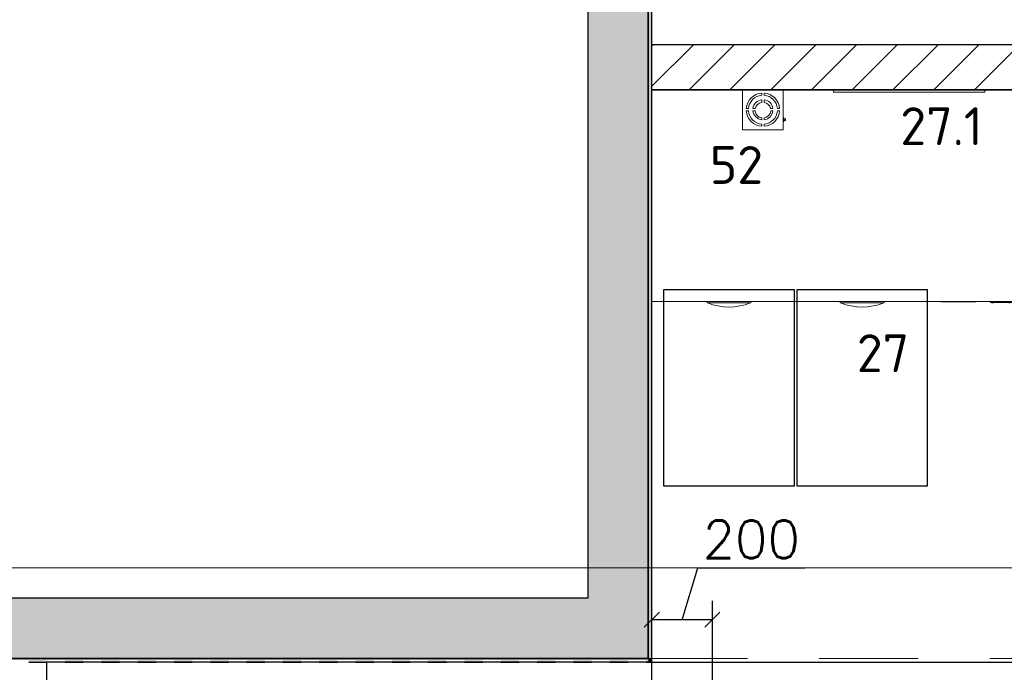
# Model space of a CAD drawing. Header units: millimetres. Extents: x -59761 to 112741, y -57975 to 46221.
# Tile 120 of 132: x 1523 to 4777, y -346 to 1812. Entities that reach past the tile are written whole.
import ezdxf

# ---------------------------------------------------------------- set-up
doc = ezdxf.new("R2010")
doc.units = ezdxf.units.MM
doc.linetypes.add('Штриховая', pattern=[564.444447, 282.222223, -282.222223])
doc.linetypes.add('Штрихпунктирная', pattern=[670.277762, 352.777767, -176.388884, 0, -141.111112])
for name, color, linetype in [('Door', 1, 'Continuous'), ('Equip2D', 250, 'Continuous'), ('EquipAnnot', 5, 'Continuous'), ('Конструктив - ГКЛ', 7, 'Continuous'), ('Конструктив - стены бассейнов жб нов', 7, 'Continuous'), ('Конструктив - Стены Внутр сущ.', 7, 'Continuous'), ('Элемент Модели - Зона', 7, 'Continuous'), ('Элемент Модели - Оси', 2, 'Continuous')]:
    doc.layers.add(name, color=color, linetype=linetype)
doc.styles.add('GOST прямой', font='isocpeur.ttf', dxfattribs={"height": 2.5})
doc.styles.add('Размеры', font='txt.shx', dxfattribs={"height": 2.5})
doc.dimstyles.new('Main', dxfattribs={"dimscale": 0, "dimtxt": 2.5, "dimasz": 1, "dimexe": 1.25, "dimexo": 0.625, "dimtad": 1, "dimdec": 1, "dimrnd": 0.5, "dimtxsty": 'Размеры', "dimblk": 'OBLIQUE', "dimcen": 2.5, "dimadec": 0, "dimazin": 0, "dimtfac": 1, "dimtdec": 1, "dimtmove": 1, "dimatfit": 2, "dimfxl": 1, "dimarcsym": 0})

# ---------------------------------------------------------------- blocks, each defined once
blk = doc.blocks.new('A$C1cccda70')
at = {"color": 0, "linetype": 'Continuous', "lineweight": 0}
for p, q in [((0, 0), (1390, 0)), ((0, -1), (0, 0)), ((1390, -1), (0, -1)), ((0, -700), (0, -1)), ((1390, 0), (1390, -1)), ((1390, -1), (1390, -700)), ((1390, -700), (0, -700)), ((182.5, -700), (182.5, -704)), ((324.5, -704), (185.5, -704)), ((327.5, -700), (327.5, -704)), ((622.5, -700), (622.5, -704)), ((764.5, -704), (625.5, -704)), ((767.5, -700), (767.5, -704)), ((956, -700), (956, -700.2)), ((958.8, -701), (956.8, -701)), ((958.8, -701), (1067.8, -701)), ((1069.8, -701), (1067.8, -701)), ((1070.6, -700), (1070.6, -700.2)), ((1119.3, -700), (1119.3, -703)), ((1119.3, -703), (1188.6, -703)), ((1123.9, -703), (1123.9, -704)), ((1128.4, -704), (1123.9, -704)), ((1128.4, -703), (1128.4, -704)), ((1179.4, -703), (1179.4, -704)), ((1184, -704), (1179.4, -704)), ((1184, -703), (1184, -704)), ((1188.6, -700), (1188.6, -703)), ((1215.6, -700), (1215.6, -702)), ((1215.6, -702), (1238.7, -702)), ((1218.7, -704.1), (1218.7, -702)), ((1235.7, -704.1), (1218.7, -704.1)), ((1218.7, -704.1), (1218.7, -713.5)), ((1235.7, -713.5), (1218.7, -713.5)), ((1235.7, -702), (1235.7, -704.1)), ((1235.7, -713.5), (1235.7, -704.1)), ((1238.7, -700), (1238.7, -702))]:
    blk.add_line(p, q, dxfattribs=at)
for centre, radius, start, end in [((255, -524.2), 193.9, 248.4566, 291.5434), ((695, -524.2), 193.9, 248.4566, 291.5434), ((956.8, -700.2), 0.8, 180, 270), ((1069.8, -700.2), 0.8, 270, 0)]:
    blk.add_arc(centre, radius, start, end, dxfattribs=at)
at = {"color": 0, "linetype": 'Continuous', "lineweight": 0, "extrusion": (2.21093e-16, 3.61116e-29, -1)}
for centre in [(185.5, -707), (625.5, -707)]:
    blk.add_ellipse(centre, major_axis=(0, 3.01), ratio=0.995261, start_param=-0.598004, end_param=0, dxfattribs=at)
at = {"color": 0, "linetype": 'Continuous', "lineweight": 0, "extrusion": (2.21093e-16, -1.26012e-31, -1)}
for centre in [(324.5, -707), (764.5, -707)]:
    blk.add_ellipse(centre, major_axis=(0, 3.01), ratio=0.995261, start_param=0, end_param=0.598004, dxfattribs=at)
at = {"color": 0, "linetype": 'Continuous', "lineweight": 0}
for points, knots in [([(182.5, -704), (182.5, -704), (182.6, -704), (182.9, -704.2), (183.1, -704.2), (183.5, -704.4), (183.6, -704.5), (183.8, -704.5)], [0, 0, 0, 0, 0.1126592, 0.1126592, 0.2253184, 0.2253184, 0.2868235, 0.2868235, 0.2868235, 0.2868235]), ([(326.2, -704.5), (326.4, -704.5), (326.5, -704.4), (326.9, -704.2), (327.1, -704.2), (327.4, -704), (327.5, -704), (327.5, -704)], [-0.2868235, -0.2868235, -0.2868235, -0.2868235, -0.2253184, -0.2253184, -0.1126592, -0.1126592, 0, 0, 0, 0]), ([(622.5, -704), (622.5, -704), (622.6, -704), (622.9, -704.2), (623.1, -704.2), (623.5, -704.4), (623.6, -704.5), (623.8, -704.5)], [0, 0, 0, 0, 0.1126592, 0.1126592, 0.2253184, 0.2253184, 0.2868235, 0.2868235, 0.2868235, 0.2868235]), ([(766.2, -704.5), (766.4, -704.5), (766.5, -704.4), (766.9, -704.2), (767.1, -704.2), (767.4, -704), (767.5, -704), (767.5, -704)], [-0.2868235, -0.2868235, -0.2868235, -0.2868235, -0.2253184, -0.2253184, -0.1126592, -0.1126592, 0, 0, 0, 0])]:
    blk.add_open_spline(points, degree=3, knots=knots, dxfattribs=at)
blk = doc.blocks.new('ec_131924')
at = {"layer": 'Door'}
for points in [[(40, -660), (470, -660), (470, -1310), (40, -1310)], [(480, -660), (910, -660), (910, -1310), (480, -1310)]]:
    blk.add_lwpolyline(points, close=True, dxfattribs=at)
at = {"layer": 'Equip2D'}
blk.add_blockref('A$C1cccda70', (0, 0), dxfattribs=at)
at = {"layer": 'EquipAnnot', "style": 'GOST прямой', "flags": 1}
for tag, p in [('НАИМЕНОВАНИЕ', (0, 0)), ('ОПИСАНИЕ', (0, -4.8)), ('РАЗМЕРЫ', (0, -9.5)), ('МОЩНОСТЬ', (0, -14.2)), ('НАПРЯЖЕНИЕ', (0, -19))]:
    blk.add_attdef(tag, p, '', height=2.5, dxfattribs=at)
at = {"layer": 'EquipAnnot', "style": 'GOST прямой'}
blk.add_attdef('НОМЕР', (699.3, -796.3), '', height=2.5, dxfattribs=at)
blk = doc.blocks.new('A$Ca06a04b3')
at = {"color": 0, "linetype": 'Continuous', "lineweight": 0}
for p, q in [((250, 0), (-250, 0)), ((-250, -8), (-250, 0)), ((250, -8), (250, 0)), ((-250, -8), (250, -8))]:
    blk.add_line(p, q, dxfattribs=at)
blk = doc.blocks.new('Монитор Сушефа')
at = {"layer": 'Equip2D'}
blk.add_blockref('A$Ca06a04b3', (0, 0), dxfattribs=at)
at = {"layer": 'EquipAnnot', "style": 'GOST прямой', "flags": 1}
blk.add_attdef('НАИМЕНОВАНИЕ', (0, 0), '', height=125, dxfattribs=at)
at = {"layer": 'EquipAnnot', "style": 'GOST прямой'}
blk.add_attdef('НОМЕР', (-29, -41.6), '', height=2.5, dxfattribs=at)
blk = doc.blocks.new('_Oblique')
at = {"color": 0, "linetype": 'ByBlock', "lineweight": -2}
blk.add_line((-0.5, -0.5), (0.5, 0.5), dxfattribs=at)
blk = doc.blocks.new('*D303')
at = {"layer": 'Defpoints', "color": 0, "transparency": 16777216}
for p in [(3612, -171.6), (3612, -312), (3811.9, -406.5, 150)]:
    blk.add_point(p, dxfattribs=at)
at = {"layer": 'EquipAnnot', "color": 0, "lineweight": -2, "transparency": 16777216}
for p, q in [((3712, -171.6), (3763.5, 0.2)), ((3763.5, 0.2), (4117.7, 0.2)), ((3612, -280.7), (3612, -109.1)), ((3811.9, -375.2), (3811.9, -109.1)), ((3811.9, -171.6), (3612, -171.6))]:
    blk.add_line(p, q, dxfattribs=at)
at = {"layer": 'EquipAnnot', "color": 0, "lineweight": -2, "transparency": 16777216, "xscale": 50, "yscale": 50, "zscale": 50, "rotation": 180}
blk.add_blockref('_Oblique', (3612, -171.6), dxfattribs=at)
at = {"layer": 'EquipAnnot', "color": 0, "lineweight": -2, "transparency": 16777216, "xscale": 50, "yscale": 50, "zscale": 50}
blk.add_blockref('_Oblique', (3811.9, -171.6), dxfattribs=at)
at = {"layer": 'EquipAnnot', "color": 0, "transparency": 16777216, "insert": (3940.6, 94), "char_height": 125, "attachment_point": 5, "style": 'Размеры'}
blk.add_mtext('200', dxfattribs=at)
blk = doc.blocks.new('A$C9f3f5d5d')
at = {"color": 0, "linetype": 'Continuous', "lineweight": 0}
for p, q in [((32678.5, 13993.5), (32678.5, 14125.5)), ((32678.5, 14125.5), (32812.5, 14125.5)), ((32812.5, 14125.5), (32812.5, 13993.5)), ((32741.5, 14114.4), (32741.5, 14107.3)), ((32741.5, 14092.5), (32741.5, 14083.7)), ((32749.5, 14107.3), (32749.5, 14114.4)), ((32749.5, 14083.7), (32749.5, 14092.5)), ((32690.7, 14063.5), (32697.7, 14063.5)), ((32712.5, 14063.5), (32720.2, 14063.5)), ((32770.9, 14063.5), (32778.6, 14063.5)), ((32793.4, 14063.5), (32800.4, 14063.5)), ((32697.7, 14055.5), (32690.7, 14055.5)), ((32719.7, 14055.5), (32712.5, 14055.5)), ((32741.5, 14032.5), (32741.5, 14026.5)), ((32749.5, 14026.5), (32749.5, 14032.5)), ((32778.6, 14055.5), (32771.4, 14055.5)), ((32800.4, 14055.5), (32793.4, 14055.5)), ((32814.2, 14032.2), (32812.5, 14032.2)), ((32813.5, 14029.5), (32814.2, 14029.5)), ((32813.5, 14023.5), (32813.5, 14029.5)), ((32814.2, 14023.5), (32813.5, 14023.5)), ((32814.2, 14020.5), (32814.2, 14032.2)), ((32814.2, 14029.5), (32820, 14029.5)), ((32820, 14023.5), (32814.2, 14023.5)), ((32815.6, 14023.5), (32815.6, 14029.5)), ((32820, 14023.5), (32820, 14029.5)), ((32812.5, 13993.5), (32678.5, 13993.5)), ((32741.5, 14011.7), (32741.5, 14004.7)), ((32749.5, 14004.7), (32749.5, 14011.7)), ((32814.2, 14020.5), (32812.5, 14020.5))]:
    blk.add_line(p, q, dxfattribs=at)
for centre, radius, start, end in [((32745.5, 14059.5), 55, 94.1706, 175.8294), ((32745.5, 14059.5), 48, 94.7802, 175.2198), ((32745.5, 14059.5), 33.3, 96.9072, 173.0928), ((32745.5, 14059.5), 55, 4.1706, 85.8294), ((32745.5, 14059.5), 48, 4.7802, 85.2198), ((32745.5, 14059.5), 33.3, 6.9072, 83.0928), ((32745.5, 14058.1), 25.9, 98.8688, 167.9436), ((32745.5, 14058.1), 25.9, 12.0564, 81.1312), ((32745.5, 14059.5), 55, 184.1706, 265.8294), ((32745.5, 14059.5), 48, 184.7802, 265.2198), ((32745.5, 14059.5), 33.3, 186.9072, 263.0928), ((32745.5, 14058.1), 25.9, 185.7086, 261.1312), ((32745.5, 14058.1), 25.9, 278.8688, 354.2914), ((32745.5, 14059.5), 33.3, 276.9072, 353.0928), ((32745.5, 14059.5), 48, 274.7802, 355.2198), ((32745.5, 14059.5), 55, 274.1706, 355.8294)]:
    blk.add_arc(centre, radius, start, end, dxfattribs=at)
blk = doc.blocks.new('ОВУ-03')
at = {"layer": 'Equip2D'}
blk.add_blockref('A$C9f3f5d5d', (-32678.5, -14125.5), dxfattribs=at)
at = {"layer": 'EquipAnnot', "style": 'GOST прямой', "flags": 1}
for tag, p in [('НАИМЕНОВАНИЕ', (187.7, -64.4)), ('ОПИСАНИЕ', (184.5, -115.6)), ('РАЗМЕРЫ', (204.2, -153.9)), ('МОЩНОСТЬ', (175.4, -200.3)), ('НАПРЯЖЕНИЕ', (166.2, -540.7)), ('ВЕС', (166.2, -778.2))]:
    blk.add_attdef(tag, p, '', height=125, dxfattribs=at)
at = {"layer": 'EquipAnnot', "style": 'GOST прямой'}
blk.add_attdef('НОМЕР', (-108.9, -311.2), '', height=125, dxfattribs=at)

msp = doc.modelspace()

# ---------------------------------------------------------------- hatches: boundary and pattern name
h = msp.add_hatch()
h.set_pattern_fill('ANSI31', color=256, scale=30)
h.paths.add_polyline_path([(3612, 1730), (8250, 1730), (8250, 1580), (3612, 1580)])
at = {"layer": 'Конструктив - ГКЛ', "linetype": 'Continuous', "lineweight": 5}
for points in [[(3600, 9320), (3600, -300), (3612, -300), (3612, 9320)], [(3600, 9100), (3600, -300), (3612, -300), (3612, 9100)], [(-8890, -312), (-8825, -312), (-8825, -305), (-8765, -305), (-8765, -312), (-8705, -312), (-8705, -305), (-8645, -305), (-8645, -312), (-8585, -312), (-8585, -305), (-8525, -305), (-8525, -312), (-8465, -312), (-8465, -305), (-8405, -305), (-8405, -312), (-8345, -312), (-8345, -305), (-8285, -305), (-8285, -312), (-8225, -312), (-8225, -305), (-8165, -305), (-8165, -312), (-8105, -312), (-8105, -305), (-8045, -305), (-8045, -312), (-7985, -312), (-7985, -305), (-7925, -305), (-7925, -312), (-7865, -312), (-7865, -305), (-7805, -305), (-7805, -312), (-7745, -312), (-7745, -305), (-7685, -305), (-7685, -312), (-7625, -312), (-7625, -305), (-7565, -305), (-7565, -312), (-7505, -312), (-7505, -305), (-7445, -305), (-7445, -312), (-7385, -312), (-7385, -305), (-7325, -305), (-7325, -312), (-7265, -312), (-7265, -305), (-7205, -305), (-7205, -312), (-7145, -312), (-7145, -305), (-7085, -305), (-7085, -312), (-7025, -312), (-7025, -305), (-6965, -305), (-6965, -312), (-6905, -312), (-6905, -305), (-6845, -305), (-6845, -312), (-6785, -312), (-6785, -305), (-6725, -305), (-6725, -312), (-6665, -312), (-6665, -305), (-6605, -305), (-6605, -312), (-6545, -312), (-6545, -305), (-6485, -305), (-6485, -312), (-6425, -312), (-6425, -305), (-6365, -305), (-6365, -312), (-1386.95, -312), (-1386.95, -305), (-1326.95, -305), (-1326.95, -312), (-1266.95, -312), (-1266.95, -305), (-1206.95, -305), (-1206.95, -312), (-1146.95, -312), (-1146.95, -305), (-1086.95, -305), (-1086.95, -312), (-1026.95, -312), (-1026.95, -305), (-966.95, -305), (-966.95, -312), (-906.95, -312), (-906.95, -305), (-846.95, -305), (-846.95, -312), (-786.95, -312), (-786.95, -305), (-726.95, -305), (-726.95, -312), (-666.95, -312), (-666.95, -305), (-606.95, -305), (-606.95, -312), (-546.95, -312), (-546.95, -305), (-486.95, -305), (-486.95, -312), (-426.95, -312), (-426.95, -305), (-366.95, -305), (-366.95, -312), (-306.95, -312), (-306.95, -305), (-246.95, -305), (-246.95, -312), (-186.95, -312), (-186.95, -305), (-126.95, -305), (-126.95, -312), (1133.05, -312), (1133.05, -305), (1193.05, -305), (1193.05, -312), (1253.05, -312), (1253.05, -305), (1313.05, -305), (1313.05, -312), (1373.05, -312), (1373.05, -305), (1433.05, -305), (1433.05, -312), (1493.05, -312), (1493.05, -305), (1553.05, -305), (1553.05, -312), (1613.05, -312), (1613.05, -305), (1673.05, -305), (1673.05, -312), (1733.05, -312), (1733.05, -305), (1793.05, -305), (1793.05, -312), (1853.05, -312), (1853.05, -305), (1913.05, -305), (1913.05, -312), (1973.05, -312), (1973.05, -305), (2033.05, -305), (2033.05, -312), (2093.05, -312), (2093.05, -305), (2153.05, -305), (2153.05, -312), (2213.05, -312), (2213.05, -305), (2273.05, -305), (2273.05, -312), (2333.05, -312), (2333.05, -305), (2393.05, -305), (2393.05, -312), (2453.05, -312), (2453.05, -305), (2513.05, -305), (2513.05, -312), (2573.05, -312), (2573.05, -305), (2633.05, -305), (2633.05, -312), (2693.05, -312), (2693.05, -305), (2753.05, -305), (2753.05, -312), (2813.05, -312), (2813.05, -305), (2873.05, -305), (2873.05, -312), (2933.05, -312), (2933.05, -305), (2993.05, -305), (2993.05, -312), (3053.05, -312), (3053.05, -305), (3113.05, -305), (3113.05, -312), (3173.05, -312), (3173.05, -305), (3233.05, -305), (3233.05, -312), (3293.05, -312), (3293.05, -305), (3353.05, -305), (3353.05, -312), (3413.05, -312), (3413.05, -305), (3473.05, -305), (3473.05, -312), (3533.05, -312), (3533.05, -305), (3593.05, -305), (3593.05, -312), (3600, -312), (3600, -300), (-8890, -300)]]:
    msp.add_hatch(color=9, dxfattribs=at).paths.add_polyline_path(points)
at = {"layer": 'Конструктив - стены бассейнов жб нов', "linetype": 'Continuous', "lineweight": 5}
for points in [[(3600, 9100), (3600, -300), (3612, -300), (3612, 9100)], [(3600, 9100), (3600, -300), (3612, -300), (3612, 9100)], [(-8890, -312), (-8825, -312), (-8825, -305), (-8765, -305), (-8765, -312), (-8705, -312), (-8705, -305), (-8645, -305), (-8645, -312), (-8585, -312), (-8585, -305), (-8525, -305), (-8525, -312), (-8465, -312), (-8465, -305), (-8405, -305), (-8405, -312), (-8345, -312), (-8345, -305), (-8285, -305), (-8285, -312), (-8225, -312), (-8225, -305), (-8165, -305), (-8165, -312), (-8105, -312), (-8105, -305), (-8045, -305), (-8045, -312), (-7985, -312), (-7985, -305), (-7925, -305), (-7925, -312), (-7865, -312), (-7865, -305), (-7805, -305), (-7805, -312), (-7745, -312), (-7745, -305), (-7685, -305), (-7685, -312), (-7625, -312), (-7625, -305), (-7565, -305), (-7565, -312), (-7505, -312), (-7505, -305), (-7445, -305), (-7445, -312), (-7385, -312), (-7385, -305), (-7325, -305), (-7325, -312), (-7265, -312), (-7265, -305), (-7205, -305), (-7205, -312), (-7145, -312), (-7145, -305), (-7085, -305), (-7085, -312), (-7025, -312), (-7025, -305), (-6965, -305), (-6965, -312), (-6905, -312), (-6905, -305), (-6845, -305), (-6845, -312), (-6785, -312), (-6785, -305), (-6725, -305), (-6725, -312), (-6665, -312), (-6665, -305), (-6605, -305), (-6605, -312), (-6545, -312), (-6545, -305), (-6485, -305), (-6485, -312), (-6425, -312), (-6425, -305), (-6365, -305), (-6365, -312), (-1386.95, -312), (-1386.95, -305), (-1326.95, -305), (-1326.95, -312), (-1266.95, -312), (-1266.95, -305), (-1206.95, -305), (-1206.95, -312), (-1146.95, -312), (-1146.95, -305), (-1086.95, -305), (-1086.95, -312), (-1026.95, -312), (-1026.95, -305), (-966.95, -305), (-966.95, -312), (-906.95, -312), (-906.95, -305), (-846.95, -305), (-846.95, -312), (-786.95, -312), (-786.95, -305), (-726.95, -305), (-726.95, -312), (-666.95, -312), (-666.95, -305), (-606.95, -305), (-606.95, -312), (-546.95, -312), (-546.95, -305), (-486.95, -305), (-486.95, -312), (-426.95, -312), (-426.95, -305), (-366.95, -305), (-366.95, -312), (-306.95, -312), (-306.95, -305), (-246.95, -305), (-246.95, -312), (-186.95, -312), (-186.95, -305), (-126.95, -305), (-126.95, -312), (1133.05, -312), (1133.05, -305), (1193.05, -305), (1193.05, -312), (1253.05, -312), (1253.05, -305), (1313.05, -305), (1313.05, -312), (1373.05, -312), (1373.05, -305), (1433.05, -305), (1433.05, -312), (1493.05, -312), (1493.05, -305), (1553.05, -305), (1553.05, -312), (1613.05, -312), (1613.05, -305), (1673.05, -305), (1673.05, -312), (1733.05, -312), (1733.05, -305), (1793.05, -305), (1793.05, -312), (1853.05, -312), (1853.05, -305), (1913.05, -305), (1913.05, -312), (1973.05, -312), (1973.05, -305), (2033.05, -305), (2033.05, -312), (2093.05, -312), (2093.05, -305), (2153.05, -305), (2153.05, -312), (2213.05, -312), (2213.05, -305), (2273.05, -305), (2273.05, -312), (2333.05, -312), (2333.05, -305), (2393.05, -305), (2393.05, -312), (2453.05, -312), (2453.05, -305), (2513.05, -305), (2513.05, -312), (2573.05, -312), (2573.05, -305), (2633.05, -305), (2633.05, -312), (2693.05, -312), (2693.05, -305), (2753.05, -305), (2753.05, -312), (2813.05, -312), (2813.05, -305), (2873.05, -305), (2873.05, -312), (2933.05, -312), (2933.05, -305), (2993.05, -305), (2993.05, -312), (3053.05, -312), (3053.05, -305), (3113.05, -305), (3113.05, -312), (3173.05, -312), (3173.05, -305), (3233.05, -305), (3233.05, -312), (3293.05, -312), (3293.05, -305), (3353.05, -305), (3353.05, -312), (3413.05, -312), (3413.05, -305), (3473.05, -305), (3473.05, -312), (3533.05, -312), (3533.05, -305), (3593.05, -305), (3593.05, -312), (3600, -312), (3600, -300), (-8890, -300)], [(3600, -300), (3612, -312), (3612, -300)], [(3600, -312), (3612, -312), (3600, -300)], [(3600, -300), (3612, -312), (3612, -300)], [(3600, -312), (3612, -312), (3600, -300)]]:
    msp.add_hatch(color=9, dxfattribs=at).paths.add_polyline_path(points)
at = {"layer": 'Конструктив - Стены Внутр сущ.', "linetype": 'Continuous', "lineweight": 15}
for points in [[(3400, -100), (3600, -100), (3600, 6015.23), (3400, 6015.23)], [(3400, -100), (3600, -100), (3600, 6015.23), (3400, 6015.23)], [(300, -100), (300, -300), (3400, -300), (3400, -100)], [(3600, -100), (3400, -100), (3600, -300)], [(3400, -100), (3400, -300), (3600, -300)], [(3600, -100), (3400, -100), (3600, -300)], [(3400, -100), (3400, -300), (3600, -300)]]:
    msp.add_hatch(color=7, dxfattribs=at).paths.add_polyline_path(points)

# ---------------------------------------------------------------- linework, layer by layer
for points in [[(3612, 1730), (8250, 1730), (8250, 1580), (3612, 1580)], [(3612, -312), (1612, -312), (1612, -1012), (3612, -1012)], [(3612, -312), (13000, -312), (13000, -1312), (3612, -1312)]]:
    msp.add_lwpolyline(points, close=True)
at = {"layer": 'Конструктив - ГКЛ', "color": 7, "linetype": 'Continuous', "lineweight": 30, "flags": 128}
for points in [[(3600, 14975), (3600, -300)], [(3600, 9320), (3600, -300)], [(3612, -300), (3612, 9100)], [(3612, -300), (3612, 9100)], [(3600, -300), (300, -300)], [(3600, -300), (300, -300)], [(1553.05, -312), (1613.05, -312)], [(1673.05, -312), (1733.05, -312)], [(1673.05, -312), (1733.05, -312)], [(1793.05, -312), (1853.05, -312)], [(1793.05, -312), (1853.05, -312)], [(1913.05, -312), (1973.05, -312)], [(1913.05, -312), (1973.05, -312)], [(2033.05, -312), (2093.05, -312)], [(2033.05, -312), (2093.05, -312)], [(2153.05, -312), (2213.05, -312)], [(2153.05, -312), (2213.05, -312)], [(2273.05, -312), (2333.05, -312)], [(2273.05, -312), (2333.05, -312)], [(2393.05, -312), (2453.05, -312)], [(2393.05, -312), (2453.05, -312)], [(2513.05, -312), (2573.05, -312)], [(2513.05, -312), (2573.05, -312)], [(2633.05, -312), (2693.05, -312)], [(2633.05, -312), (2693.05, -312)], [(2753.05, -312), (2813.05, -312)], [(2753.05, -312), (2813.05, -312)], [(2873.05, -312), (2933.05, -312)], [(2873.05, -312), (2933.05, -312)], [(2993.05, -312), (3053.05, -312)], [(2993.05, -312), (3053.05, -312)], [(3113.05, -312), (3173.05, -312)], [(3113.05, -312), (3173.05, -312)], [(3233.05, -312), (3293.05, -312)], [(3233.05, -312), (3293.05, -312)], [(3353.05, -312), (3413.05, -312)], [(3353.05, -312), (3413.05, -312)], [(3473.05, -312), (3533.05, -312)], [(3473.05, -312), (3533.05, -312)], [(3593.05, -312), (3600, -312)], [(3593.05, -312), (3600, -312)]]:
    msp.add_lwpolyline(points, dxfattribs=at)
at = {"layer": 'Конструктив - стены бассейнов жб нов', "color": 7, "linetype": 'Continuous', "lineweight": 30, "flags": 128}
for points in [[(3600, 12190), (3600, -300)], [(3600, 9300), (3600, -300)], [(3612, -300), (3612, 9100)], [(3612, -300), (3612, 9100)], [(3600, -300), (300, -300)], [(3600, -300), (300, -300)], [(1553.05, -312), (1613.05, -312)], [(1673.05, -312), (1733.05, -312)], [(1673.05, -312), (1733.05, -312)], [(1793.05, -312), (1853.05, -312)], [(1793.05, -312), (1853.05, -312)], [(1913.05, -312), (1973.05, -312)], [(1913.05, -312), (1973.05, -312)], [(2033.05, -312), (2093.05, -312)], [(2033.05, -312), (2093.05, -312)], [(2153.05, -312), (2213.05, -312)], [(2153.05, -312), (2213.05, -312)], [(2273.05, -312), (2333.05, -312)], [(2273.05, -312), (2333.05, -312)], [(2393.05, -312), (2453.05, -312)], [(2393.05, -312), (2453.05, -312)], [(2513.05, -312), (2573.05, -312)], [(2513.05, -312), (2573.05, -312)], [(2633.05, -312), (2693.05, -312)], [(2633.05, -312), (2693.05, -312)], [(2753.05, -312), (2813.05, -312)], [(2753.05, -312), (2813.05, -312)], [(2873.05, -312), (2933.05, -312)], [(2873.05, -312), (2933.05, -312)], [(2993.05, -312), (3053.05, -312)], [(2993.05, -312), (3053.05, -312)], [(3113.05, -312), (3173.05, -312)], [(3113.05, -312), (3173.05, -312)], [(3233.05, -312), (3293.05, -312)], [(3233.05, -312), (3293.05, -312)], [(3353.05, -312), (3413.05, -312)], [(3353.05, -312), (3413.05, -312)], [(3473.05, -312), (3533.05, -312)], [(3473.05, -312), (3533.05, -312)], [(3593.05, -312), (3612, -312)], [(3593.05, -312), (3612, -312)]]:
    msp.add_lwpolyline(points, dxfattribs=at)
at = {"layer": 'Конструктив - стены бассейнов жб нов', "color": 7, "linetype": 'Continuous', "lineweight": 15, "flags": 128}
msp.add_lwpolyline([(3612, -312), (3612, -300)], dxfattribs=at)
msp.add_lwpolyline([(3612, -312), (3612, -300)], dxfattribs=at)
at = {"layer": 'Конструктив - Стены Внутр сущ.', "color": 7, "linetype": 'Continuous', "lineweight": 30, "flags": 128}
for points in [[(3600, -100), (3600, 6015.23)], [(3600, -100), (3600, 6015.23)], [(3400, 5522.94), (3400, -100)], [(3400, 5522.94), (3400, -100)], [(3400, -100), (300, -100)], [(3600, -300), (3600, -100)], [(3600, -300), (3600, -100)], [(300, -300), (3600, -300)]]:
    msp.add_lwpolyline(points, dxfattribs=at)
at = {"layer": 'Элемент Модели - Зона', "color": 253, "linetype": 'Штриховая', "lineweight": 15, "flags": 128}
for points in [[(-8890, -8842.59), (-8890, -9042.59), (-8850, -9042.59), (-8850, -8700), (-8250, -8700), (-8250, -9042.59), (-300, -9042.59), (-300, -8700), (300, -8700), (300, -9042.59), (8700, -9042.59), (8700, -8700), (9300, -8700), (9300, -9042.59), (16025.03, -9042.59), (16025.03, 212.5), (16035.53, 212.5), (16035.53, 5730), (15580, 5730), (15580, 9080), (15300, 9080), (15300, 9320), (17680, 9320), (17680, 10500), (10920, 10500), (10920, 9320), (13800, 9320), (13800, 9080), (12769.68, 9080), (12769.68, -300), (3600, -300), (-8890, -300), (-8890, -350)], [(3600, -300), (8700, -300), (8700, 300), (9300, 300), (9300, -300), (12769.68, -300), (12769.68, 9080), (8700, 9080), (3600, 9080)]]:
    msp.add_lwpolyline(points, close=True, dxfattribs=at)
at = {"layer": 'Элемент Модели - Оси', "lineweight": 15}
msp.add_line((-300, 0), (13800, 0), dxfattribs=at)
at = {"layer": 'Элемент Модели - Оси', "color": 7, "linetype": 'Штрихпунктирная', "lineweight": 15}
msp.add_line((-57760.58, 0), (110650, 0), dxfattribs=at)

# ---------------------------------------------------------------- block references
ref = msp.add_blockref('ec_131924', (3612, 1580))
ref.add_attrib('НОМЕР', '27', (4289.22, 646.67), dxfattribs={"layer": 'EquipAnnot', "height": 125, "style": 'GOST прямой'})
ref = msp.add_blockref('ОВУ-03', (3912, 1580))
ref.add_attrib('НОМЕР', '52', (3803.15, 1268.83), dxfattribs={"layer": 'EquipAnnot', "height": 125, "style": 'GOST прямой'})
ref = msp.add_blockref('Монитор Сушефа', (4462, 1580))
ref.add_attrib('НОМЕР', '27.1', (4433.04, 1397.12), dxfattribs={"layer": 'EquipAnnot', "height": 125, "style": 'GOST прямой'})

# ---------------------------------------------------------------- dimensions: what is measured, and where the dimension line sits
at = {"layer": 'EquipAnnot'}
dim = msp.add_linear_dim(base=(3612, -171.63), p1=(3811.92, -406.49, 150), p2=(3612, -312), dimstyle='Main', dxfattribs=at)
dim.commit()
dim.dimension.update_dxf_attribs({"geometry": '*D303', "text_midpoint": (3794.77, 93.99)})

doc.saveas('drawing.dxf')
